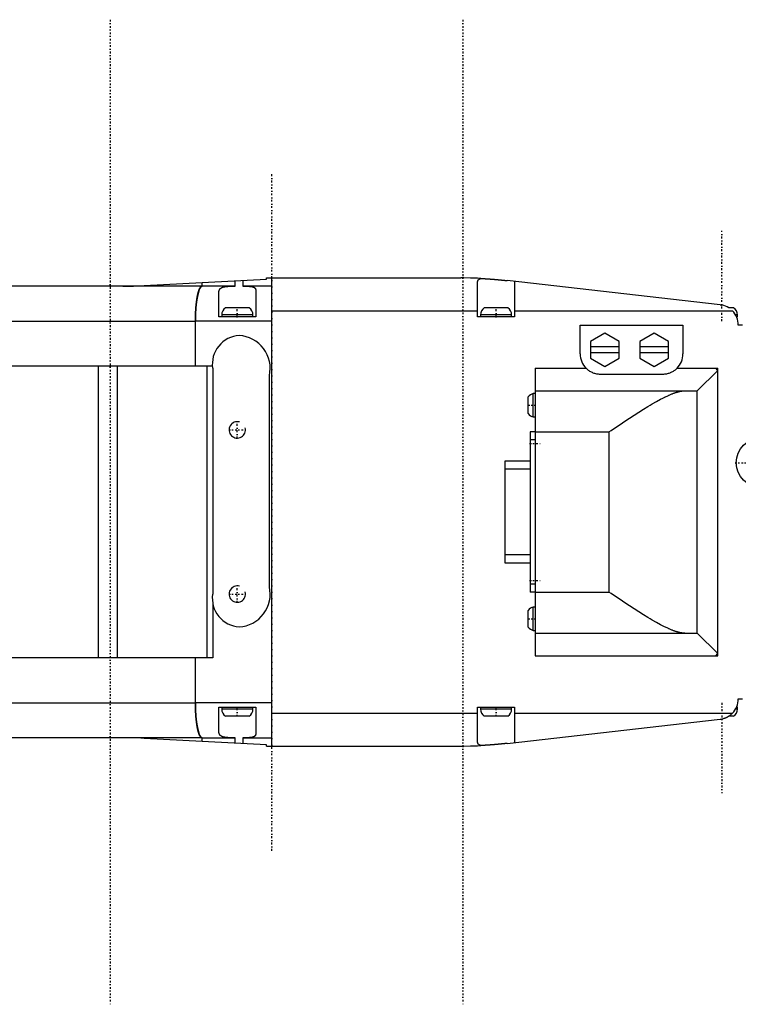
# Model space of a CAD drawing. Extents: x -526 to 218, y -128 to 128.
# Tile 2 of 9: x -351 to -176, y -120 to 120. Entities that reach past the tile are written whole.
import ezdxf

# ---------------------------------------------------------------- set-up
doc = ezdxf.new("R2010")
doc.units = 0
doc.linetypes.add('CENTER', pattern=[1.5, 0.45, -0.5, 0.05, -0.5])
for name, color, linetype in [('AM_0', 7, 'CONTINUOUS'), ('AM_10', 7, 'CONTINUOUS'), ('AM_7', 7, 'CENTER')]:
    doc.layers.add(name, color=color, linetype=linetype)

msp = doc.modelspace()

# ---------------------------------------------------------------- linework, layer by layer
at = {"layer": 'AM_0', "color": 7, "linetype": 'CONTINUOUS'}
for p, q in [((-320.67, 55.14), (-290.9, 56.7)), ((-306.59, 55), (-306.59, 55.87)), ((-306.59, 55), (-306.59, 55.87)), ((-298.54, 55), (-298.54, 56.3)), ((-296.67, 56.39), (-296.67, 55)), ((-290.9, 56.7), (-290.9, 57)), ((-290.9, 57), (-243.6, 57)), ((-289.56, -57), (-289.56, 57)), ((-239.5, 47.5), (-239.5, 55.93)), ((-180.44, 50.47), (-232.31, 56.36)), ((-230.5, 55.93), (-230.5, 47.5)), ((-306.59, 55), (-420.5, 55)), ((-298.54, 55), (-306.59, 55)), ((-302.5, 47.5), (-302.5, 53.44)), ((-289.56, 55), (-296.67, 55)), ((-293.5, 53.95), (-293.5, 47.5)), ((-301.8, 48), (-301.8, 47.5)), ((-294.2, 48), (-301.8, 48)), ((-295.15, 49.7), (-300.85, 49.7)), ((-294.2, 47.5), (-294.2, 48)), ((-289.56, 49), (-239.5, 49)), ((-238.8, 48), (-238.8, 47.5)), ((-231.2, 48), (-238.8, 48)), ((-232.15, 49.7), (-237.85, 49.7)), ((-231.2, 47.5), (-231.2, 48)), ((-230.5, 49), (-177.43, 49)), ((-177.15, 49.7), (-178.29, 49.7)), ((-176.2, 48), (-176.67, 48)), ((-176.2, 47.5), (-176.2, 48)), ((-429, 46.5), (-308.21, 46.5)), ((-308.21, 35.5), (-308.21, 46.5)), ((-308.21, 35.5), (-308.21, 46.5)), ((-289.56, 46.5), (-308.21, 46.5)), ((-293.5, 47.5), (-302.5, 47.5)), ((-230.5, 47.5), (-239.5, 47.5)), ((-176.2, 47.5), (-176.42, 47.5)), ((-214.5, 45.5), (-189.5, 45.5)), ((-214.5, 38.5), (-214.5, 45.5)), ((-208.5, 43.54), (-212, 41.52)), ((-205, 41.52), (-208.5, 43.54)), ((-196.5, 43.54), (-200, 41.52)), ((-193, 41.52), (-196.5, 43.54)), ((-189.5, 45.5), (-189.5, 38.5)), ((-175, 45.5), (-176, 45.5)), ((-212, 41.52), (-212, 37.48)), ((-205, 37.48), (-205, 41.52)), ((-200, 41.52), (-200, 37.48)), ((-193, 37.48), (-193, 41.52)), ((-212, 40.3), (-205, 40.3)), ((-205, 38.8), (-212, 38.8)), ((-200, 40.3), (-193, 40.3)), ((-193, 38.8), (-200, 38.8)), ((-212, 37.48), (-208.5, 35.46)), ((-208.5, 35.46), (-205, 37.48)), ((-200, 37.48), (-196.5, 35.46)), ((-196.5, 35.46), (-193, 37.48)), ((-304.08, 35.5), (-393.89, 35.5)), ((-331.8, -35.5), (-331.8, 35.5)), ((-327.16, -35.5), (-327.16, 35.5)), ((-305.31, -35.5), (-305.31, 35.5)), ((-304.03, 35), (-304, 35)), ((-304, 35), (-304, -20)), ((-225.5, 35), (-225.5, -35)), ((-225.5, 35), (-213.07, 35)), ((-190.93, 35), (-181, 35)), ((-185.98, 29.52), (-181, 34.5)), ((-181, 34.5), (-181.5, 35)), ((-181, -35), (-181, 35)), ((-290.2, -18.22), (-290.2, 33.22)), ((-194.5, 33.5), (-209.5, 33.5)), ((-225.5, 28.85), (-225.94, 28.85)), ((-225.94, 23.15), (-225.94, 28.85)), ((-225.5, 29.5), (-186.08, 29.5)), ((-185.98, -29.52), (-185.98, 29.52)), ((-227.15, 23.97), (-227.15, 28.03)), ((-225.94, 23.15), (-225.5, 23.15)), ((-226.7, 19.55), (-226.7, -19.55)), ((-225.5, 19.55), (-226.7, 19.55)), ((-225.5, 19.5), (-207.5, 19.5)), ((-207.5, 19.5), (-207.5, -19.5)), ((-225.5, 17.55), (-226.7, 17.55)), ((-226.7, 12.4), (-232.88, 12.4)), ((-232.88, 12.4), (-232.88, -12.4)), ((-226.7, 10.4), (-232.88, 10.4)), ((-226.7, -10.4), (-232.88, -10.4)), ((-232.88, -12.4), (-226.7, -12.4)), ((-225.5, -17.55), (-226.7, -17.55)), ((-304, -20), (-304.03, -20)), ((-225.5, -19.55), (-226.7, -19.55)), ((-225.5, -19.5), (-207.5, -19.5)), ((-304, -22.18), (-304, -35.5)), ((-227.15, -28.03), (-227.15, -23.97)), ((-225.5, -23.15), (-225.94, -23.15)), ((-225.94, -28.85), (-225.94, -23.15)), ((-225.94, -28.85), (-225.5, -28.85)), ((-225.5, -29.5), (-186.08, -29.5)), ((-181, -34.5), (-185.98, -29.52)), ((-304, -35.5), (-384.73, -35.5)), ((-308.21, -46.5), (-308.21, -35.5)), ((-308.21, -46.5), (-308.21, -35.5)), ((-225.5, -35), (-181, -35)), ((-181.5, -35), (-181, -34.5)), ((-176, -45.5), (-175, -45.5)), ((-429, -46.5), (-308.21, -46.5)), ((-289.56, -46.5), (-308.21, -46.5)), ((-302.5, -53.44), (-302.5, -47.5)), ((-302.5, -47.5), (-293.5, -47.5)), ((-301.8, -47.5), (-301.8, -48)), ((-294.2, -48), (-294.2, -47.5)), ((-293.5, -47.5), (-293.5, -53.95)), ((-239.5, -55.93), (-239.5, -47.5)), ((-239.5, -47.5), (-230.5, -47.5)), ((-238.8, -47.5), (-238.8, -48)), ((-231.2, -48), (-231.2, -47.5)), ((-230.5, -47.5), (-230.5, -55.93)), ((-176.2, -47.5), (-176.42, -47.5)), ((-176.2, -48), (-176.2, -47.5)), ((-294.2, -48), (-301.8, -48)), ((-295.15, -49.7), (-300.85, -49.7)), ((-289.56, -49), (-239.5, -49)), ((-231.2, -48), (-238.8, -48)), ((-232.15, -49.7), (-237.85, -49.7)), ((-230.5, -49), (-177.43, -49)), ((-177.15, -49.7), (-178.29, -49.7)), ((-176.2, -48), (-176.67, -48)), ((-232.31, -56.36), (-180.44, -50.47)), ((-306.59, -55), (-420.5, -55)), ((-290.9, -56.7), (-320.67, -55.14)), ((-306.59, -55), (-298.54, -55)), ((-306.59, -55.87), (-306.59, -55)), ((-306.59, -55.87), (-306.59, -55)), ((-298.54, -56.3), (-298.54, -55)), ((-296.67, -55), (-289.56, -55)), ((-296.67, -55), (-296.67, -56.39)), ((-290.9, -57), (-290.9, -56.7)), ((-290.9, -57), (-243.6, -57))]:
    msp.add_line(p, q, dxfattribs=at)
for points in [[(-306.59, 55), (-306.9, 54.84), (-307.21, 54.35), (-307.49, 53.57), (-307.73, 52.51), (-307.93, 51.22), (-308.08, 49.75), (-308.18, 48.16), (-308.21, 46.5)], [(-308.21, -46.5), (-308.18, -48.16), (-308.08, -49.75), (-307.93, -51.22), (-307.73, -52.51), (-307.49, -53.57), (-307.21, -54.35), (-306.9, -54.84), (-306.59, -55)]]:
    msp.add_lwpolyline(points, dxfattribs=at)
for points in [[(-238.67, 56.88, 0), (-239.51, 56.92, 0), (-241.19, 56.97, 0), (-242.81, 57, 0), (-243.6, 57, 0)], [(-239.5, 55.93, 0), (-239.5, 55.97, 0), (-239.49, 56.05, 0), (-239.49, 56.13, 0), (-239.48, 56.16, 0), (-239.47, 56.2, 0), (-239.45, 56.27, 0), (-239.43, 56.33, 0), (-239.4, 56.4, 0), (-239.37, 56.45, 0), (-239.33, 56.51, 0), (-239.31, 56.53, 0), (-239.28, 56.56, 0), (-239.23, 56.61, 0), (-239.18, 56.66, 0), (-239.11, 56.7, 0), (-239.04, 56.74, 0), (-238.97, 56.78, 0), (-238.93, 56.79, 0), (-238.89, 56.81, 0), (-238.8, 56.84, 0), (-238.71, 56.87, 0), (-238.67, 56.88, 0)], [(-238.67, 56.88, 0), (-238.65, 56.88, 0), (-238.61, 56.88, 0), (-238.57, 56.87, 0), (-238.55, 56.87, 0), (-238.53, 56.87, 0), (-238.49, 56.87, 0), (-238.44, 56.87, 0), (-238.4, 56.86, 0), (-238.36, 56.86, 0), (-238.31, 56.86, 0), (-238.29, 56.86, 0), (-238.27, 56.86, 0), (-238.23, 56.86, 0), (-238.18, 56.85, 0), (-238.14, 56.85, 0), (-238.09, 56.85, 0), (-238.04, 56.85, 0), (-238.02, 56.84, 0), (-237.99, 56.84, 0), (-237.95, 56.84, 0), (-237.9, 56.84, 0), (-237.87, 56.84, 0), (-237.85, 56.83, 0), (-237.79, 56.83, 0), (-237.74, 56.83, 0), (-237.72, 56.83, 0), (-237.69, 56.83, 0), (-237.64, 56.82, 0), (-237.58, 56.82, 0), (-237.53, 56.82, 0), (-237.47, 56.81, 0), (-237.41, 56.81, 0), (-237.39, 56.81, 0), (-237.36, 56.81, 0), (-237.3, 56.8, 0), (-237.24, 56.8, 0), (-237.18, 56.79, 0), (-237.12, 56.79, 0), (-237.06, 56.79, 0), (-237.03, 56.78, 0), (-237, 56.78, 0), (-236.94, 56.78, 0), (-236.88, 56.77, 0), (-236.82, 56.77, 0), (-236.76, 56.77, 0), (-236.7, 56.76, 0), (-236.67, 56.76, 0), (-236.63, 56.76, 0), (-236.57, 56.75, 0), (-236.51, 56.75, 0), (-236.44, 56.74, 0), (-236.38, 56.74, 0), (-236.31, 56.73, 0), (-236.28, 56.73, 0), (-236.25, 56.73, 0), (-236.19, 56.72, 0), (-236.12, 56.72, 0), (-236.06, 56.71, 0), (-235.99, 56.71, 0), (-235.92, 56.71, 0), (-235.89, 56.7, 0), (-235.86, 56.7, 0), (-235.79, 56.69, 0), (-235.73, 56.69, 0), (-235.7, 56.69, 0), (-235.66, 56.68, 0), (-235.6, 56.68, 0), (-235.53, 56.67, 0), (-235.5, 56.67, 0), (-235.47, 56.67, 0), (-235.4, 56.66, 0), (-235.34, 56.66, 0), (-235.27, 56.65, 0), (-235.21, 56.65, 0), (-235.14, 56.64, 0), (-235.11, 56.64, 0), (-235.08, 56.64, 0), (-235.01, 56.63, 0), (-234.95, 56.63, 0), (-234.89, 56.62, 0), (-234.82, 56.61, 0), (-234.76, 56.61, 0), (-234.73, 56.61, 0), (-234.69, 56.6, 0), (-234.63, 56.6, 0), (-234.56, 56.59, 0), (-234.5, 56.58, 0), (-234.43, 56.58, 0), (-234.37, 56.57, 0), (-234.34, 56.57, 0), (-234.3, 56.57, 0), (-234.24, 56.56, 0), (-234.17, 56.55, 0), (-234.11, 56.55, 0), (-234.04, 56.54, 0), (-233.98, 56.54, 0), (-233.94, 56.53, 0), (-233.91, 56.53, 0), (-233.85, 56.52, 0), (-233.78, 56.52, 0), (-233.72, 56.51, 0), (-233.65, 56.5, 0), (-233.59, 56.5, 0), (-233.56, 56.49, 0), (-233.52, 56.49, 0), (-233.46, 56.48, 0), (-233.4, 56.48, 0), (-233.37, 56.47, 0), (-233.33, 56.47, 0), (-233.27, 56.47, 0), (-233.21, 56.46, 0), (-233.18, 56.46, 0), (-233.15, 56.45, 0), (-233.09, 56.45, 0), (-233.03, 56.44, 0), (-232.97, 56.43, 0), (-232.91, 56.43, 0), (-232.85, 56.42, 0), (-232.82, 56.42, 0), (-232.79, 56.41, 0), (-232.73, 56.41, 0), (-232.67, 56.4, 0), (-232.62, 56.39, 0), (-232.56, 56.39, 0), (-232.5, 56.38, 0), (-232.48, 56.38, 0), (-232.45, 56.38, 0), (-232.39, 56.37, 0), (-232.34, 56.36, 0), (-232.31, 56.36, 0)], [(-230.52, 56.16, 0), (-230.51, 56.12, 0), (-230.51, 56.05, 0), (-230.5, 55.97, 0), (-230.5, 55.93, 0)], [(-325.9, 55, 0), (-325.03, 55, 0), (-323.28, 55.03, 0), (-321.54, 55.1, 0), (-320.67, 55.14, 0)], [(-308.21, 46.5, 0), (-308.21, 46.56, 0), (-308.21, 46.69, 0), (-308.21, 46.81, 0), (-308.21, 46.87, 0), (-308.21, 46.93, 0), (-308.21, 47.06, 0), (-308.21, 47.18, 0), (-308.21, 47.3, 0), (-308.21, 47.43, 0), (-308.2, 47.55, 0), (-308.2, 47.61, 0), (-308.2, 47.67, 0), (-308.2, 47.79, 0), (-308.19, 47.92, 0), (-308.19, 48.04, 0), (-308.18, 48.16, 0), (-308.18, 48.28, 0), (-308.18, 48.34, 0), (-308.17, 48.4, 0), (-308.17, 48.52, 0), (-308.16, 48.64, 0), (-308.16, 48.7, 0), (-308.16, 48.76, 0), (-308.15, 48.88, 0), (-308.14, 49, 0), (-308.14, 49.06, 0), (-308.14, 49.11, 0), (-308.13, 49.23, 0), (-308.12, 49.35, 0), (-308.11, 49.47, 0), (-308.1, 49.58, 0), (-308.1, 49.7, 0), (-308.09, 49.75, 0), (-308.09, 49.81, 0), (-308.08, 49.92, 0), (-308.07, 50.04, 0), (-308.06, 50.15, 0), (-308.05, 50.26, 0), (-308.04, 50.37, 0), (-308.03, 50.42, 0), (-308.03, 50.48, 0), (-308.01, 50.59, 0), (-308, 50.7, 0), (-307.99, 50.8, 0), (-307.98, 50.91, 0), (-307.97, 51.01, 0), (-307.96, 51.07, 0), (-307.95, 51.12, 0), (-307.94, 51.22, 0), (-307.93, 51.32, 0), (-307.91, 51.43, 0), (-307.9, 51.53, 0), (-307.89, 51.63, 0), (-307.88, 51.67, 0), (-307.87, 51.72, 0), (-307.86, 51.82, 0), (-307.84, 51.92, 0), (-307.83, 52.01, 0), (-307.81, 52.1, 0), (-307.8, 52.2, 0), (-307.79, 52.24, 0), (-307.78, 52.29, 0), (-307.76, 52.38, 0), (-307.75, 52.47, 0), (-307.74, 52.51, 0), (-307.73, 52.55, 0), (-307.71, 52.64, 0), (-307.7, 52.72, 0), (-307.69, 52.77, 0), (-307.68, 52.81, 0), (-307.66, 52.89, 0), (-307.64, 52.97, 0), (-307.63, 53.05, 0), (-307.61, 53.13, 0), (-307.59, 53.21, 0), (-307.58, 53.24, 0), (-307.57, 53.28, 0), (-307.55, 53.35, 0), (-307.53, 53.43, 0), (-307.51, 53.5, 0), (-307.49, 53.57, 0), (-307.47, 53.64, 0), (-307.46, 53.67, 0), (-307.45, 53.7, 0), (-307.43, 53.77, 0), (-307.41, 53.83, 0), (-307.39, 53.89, 0), (-307.37, 53.95, 0), (-307.35, 54.01, 0), (-307.34, 54.04, 0), (-307.33, 54.07, 0), (-307.31, 54.12, 0), (-307.29, 54.18, 0), (-307.27, 54.23, 0), (-307.25, 54.28, 0), (-307.22, 54.33, 0), (-307.21, 54.35, 0), (-307.2, 54.38, 0), (-307.18, 54.42, 0), (-307.16, 54.47, 0), (-307.14, 54.51, 0), (-307.11, 54.55, 0), (-307.09, 54.59, 0), (-307.08, 54.61, 0), (-307.07, 54.62, 0), (-307.05, 54.66, 0), (-307.02, 54.69, 0), (-307.01, 54.71, 0), (-307, 54.73, 0), (-306.98, 54.76, 0), (-306.96, 54.78, 0), (-306.94, 54.8, 0), (-306.93, 54.81, 0), (-306.91, 54.84, 0), (-306.89, 54.86, 0), (-306.86, 54.88, 0), (-306.84, 54.9, 0), (-306.82, 54.92, 0), (-306.8, 54.93, 0), (-306.79, 54.94, 0), (-306.77, 54.95, 0), (-306.75, 54.96, 0), (-306.72, 54.97, 0), (-306.7, 54.98, 0), (-306.68, 54.99, 0), (-306.66, 54.99, 0), (-306.65, 54.99, 0), (-306.63, 55, 0), (-306.6, 55, 0), (-306.59, 55, 0)], [(-302.5, 53.44, 0), (-302.5, 53.46, 0), (-302.5, 53.49, 0), (-302.5, 53.53, 0), (-302.5, 53.55, 0), (-302.5, 53.57, 0), (-302.49, 53.6, 0), (-302.49, 53.63, 0), (-302.49, 53.67, 0), (-302.48, 53.7, 0), (-302.48, 53.74, 0), (-302.47, 53.75, 0), (-302.47, 53.77, 0), (-302.47, 53.8, 0), (-302.46, 53.83, 0), (-302.45, 53.87, 0), (-302.44, 53.9, 0), (-302.43, 53.93, 0), (-302.43, 53.94, 0), (-302.42, 53.96, 0), (-302.41, 53.99, 0), (-302.4, 54.02, 0), (-302.39, 54.03, 0), (-302.39, 54.05, 0), (-302.38, 54.08, 0), (-302.36, 54.11, 0), (-302.35, 54.12, 0), (-302.35, 54.13, 0), (-302.33, 54.16, 0), (-302.32, 54.19, 0), (-302.3, 54.22, 0), (-302.28, 54.24, 0), (-302.26, 54.27, 0), (-302.25, 54.28, 0), (-302.24, 54.29, 0), (-302.23, 54.32, 0), (-302.2, 54.34, 0), (-302.18, 54.37, 0), (-302.16, 54.39, 0), (-302.14, 54.41, 0), (-302.13, 54.42, 0), (-302.11, 54.43, 0), (-302.09, 54.46, 0), (-302.06, 54.48, 0), (-302.04, 54.5, 0), (-302.01, 54.52, 0), (-301.98, 54.54, 0), (-301.97, 54.55, 0), (-301.96, 54.56, 0), (-301.93, 54.58, 0), (-301.9, 54.59, 0), (-301.87, 54.61, 0), (-301.83, 54.63, 0), (-301.8, 54.65, 0), (-301.79, 54.65, 0), (-301.77, 54.66, 0), (-301.73, 54.68, 0), (-301.7, 54.69, 0), (-301.66, 54.71, 0), (-301.63, 54.72, 0), (-301.59, 54.74, 0), (-301.57, 54.74, 0), (-301.55, 54.75, 0), (-301.52, 54.76, 0), (-301.48, 54.78, 0), (-301.46, 54.78, 0), (-301.44, 54.79, 0), (-301.4, 54.8, 0), (-301.36, 54.81, 0), (-301.34, 54.82, 0), (-301.32, 54.82, 0), (-301.27, 54.83, 0), (-301.23, 54.84, 0), (-301.19, 54.85, 0), (-301.14, 54.86, 0), (-301.1, 54.87, 0), (-301.07, 54.87, 0), (-301.05, 54.88, 0), (-301.01, 54.89, 0), (-300.96, 54.89, 0), (-300.91, 54.9, 0), (-300.86, 54.91, 0), (-300.81, 54.91, 0), (-300.79, 54.92, 0), (-300.76, 54.92, 0), (-300.71, 54.93, 0), (-300.66, 54.93, 0), (-300.61, 54.94, 0), (-300.56, 54.94, 0), (-300.51, 54.95, 0), (-300.48, 54.95, 0), (-300.46, 54.95, 0), (-300.4, 54.96, 0), (-300.35, 54.96, 0), (-300.29, 54.96, 0), (-300.24, 54.97, 0), (-300.19, 54.97, 0), (-300.16, 54.97, 0), (-300.13, 54.97, 0), (-300.07, 54.98, 0), (-300.02, 54.98, 0), (-299.96, 54.98, 0), (-299.9, 54.98, 0), (-299.85, 54.99, 0), (-299.82, 54.99, 0), (-299.79, 54.99, 0), (-299.73, 54.99, 0), (-299.67, 54.99, 0), (-299.64, 54.99, 0), (-299.61, 54.99, 0), (-299.55, 54.99, 0), (-299.49, 54.99, 0), (-299.46, 54.99, 0), (-299.43, 54.99, 0), (-299.37, 55, 0), (-299.31, 55, 0), (-299.25, 55, 0), (-299.19, 55, 0), (-299.13, 55, 0), (-299.1, 55, 0), (-299.07, 55, 0), (-299.01, 55, 0), (-298.95, 55, 0), (-298.88, 55, 0), (-298.82, 55, 0), (-298.76, 55, 0), (-298.73, 55, 0), (-298.7, 55, 0), (-298.63, 55, 0), (-298.57, 55, 0), (-298.54, 55, 0)], [(-296.67, 55, 0), (-296.64, 55, 0), (-296.59, 55, 0), (-296.54, 55, 0), (-296.51, 55, 0), (-296.49, 55, 0), (-296.43, 55, 0), (-296.38, 55, 0), (-296.33, 55, 0), (-296.28, 55, 0), (-296.23, 55, 0), (-296.21, 55, 0), (-296.18, 55, 0), (-296.13, 55, 0), (-296.08, 55, 0), (-296.03, 55, 0), (-295.98, 55, 0), (-295.94, 55, 0), (-295.91, 55, 0), (-295.89, 55, 0), (-295.84, 55, 0), (-295.79, 54.99, 0), (-295.77, 54.99, 0), (-295.74, 54.99, 0), (-295.7, 54.99, 0), (-295.65, 54.99, 0), (-295.63, 54.99, 0), (-295.6, 54.99, 0), (-295.56, 54.99, 0), (-295.51, 54.99, 0), (-295.47, 54.99, 0), (-295.42, 54.98, 0), (-295.38, 54.98, 0), (-295.36, 54.98, 0), (-295.33, 54.98, 0), (-295.29, 54.98, 0), (-295.25, 54.98, 0), (-295.21, 54.97, 0), (-295.16, 54.97, 0), (-295.12, 54.97, 0), (-295.1, 54.97, 0), (-295.08, 54.97, 0), (-295.04, 54.96, 0), (-295, 54.96, 0), (-294.96, 54.96, 0), (-294.92, 54.95, 0), (-294.88, 54.95, 0), (-294.86, 54.95, 0), (-294.84, 54.94, 0), (-294.8, 54.94, 0), (-294.76, 54.94, 0), (-294.72, 54.93, 0), (-294.69, 54.93, 0), (-294.65, 54.92, 0), (-294.63, 54.92, 0), (-294.62, 54.92, 0), (-294.58, 54.91, 0), (-294.55, 54.9, 0), (-294.51, 54.9, 0), (-294.48, 54.89, 0), (-294.44, 54.89, 0), (-294.43, 54.88, 0), (-294.41, 54.88, 0), (-294.38, 54.87, 0), (-294.35, 54.86, 0), (-294.33, 54.86, 0), (-294.32, 54.86, 0), (-294.29, 54.85, 0), (-294.26, 54.84, 0), (-294.24, 54.84, 0), (-294.23, 54.83, 0), (-294.2, 54.82, 0), (-294.17, 54.81, 0), (-294.14, 54.8, 0), (-294.11, 54.79, 0), (-294.09, 54.78, 0), (-294.07, 54.78, 0), (-294.06, 54.77, 0), (-294.04, 54.76, 0), (-294.01, 54.75, 0), (-293.99, 54.74, 0), (-293.96, 54.73, 0), (-293.94, 54.72, 0), (-293.93, 54.71, 0), (-293.92, 54.7, 0), (-293.9, 54.69, 0), (-293.87, 54.68, 0), (-293.85, 54.66, 0), (-293.83, 54.65, 0), (-293.81, 54.64, 0), (-293.8, 54.63, 0), (-293.79, 54.62, 0), (-293.78, 54.61, 0), (-293.76, 54.59, 0), (-293.74, 54.57, 0), (-293.72, 54.56, 0), (-293.71, 54.54, 0), (-293.7, 54.53, 0), (-293.69, 54.52, 0), (-293.68, 54.51, 0), (-293.66, 54.49, 0), (-293.65, 54.47, 0), (-293.64, 54.45, 0), (-293.63, 54.44, 0), (-293.62, 54.43, 0), (-293.61, 54.42, 0), (-293.6, 54.4, 0), (-293.59, 54.38, 0), (-293.59, 54.37, 0), (-293.58, 54.36, 0), (-293.57, 54.34, 0), (-293.56, 54.32, 0), (-293.56, 54.3, 0), (-293.56, 54.29, 0), (-293.55, 54.27, 0), (-293.54, 54.25, 0), (-293.54, 54.23, 0), (-293.53, 54.21, 0), (-293.52, 54.18, 0), (-293.52, 54.17, 0), (-293.52, 54.16, 0), (-293.51, 54.14, 0), (-293.51, 54.11, 0), (-293.51, 54.09, 0), (-293.51, 54.06, 0), (-293.5, 54.04, 0), (-293.5, 54.02, 0), (-293.5, 54.01, 0), (-293.5, 53.99, 0), (-293.5, 53.96, 0), (-293.5, 53.95, 0)], [(-180.44, 50.47, 0), (-180.36, 50.46, 0), (-180.22, 50.44, 0), (-180.07, 50.41, 0), (-180, 50.4, 0)], [(-209.5, 33.5, 0), (-209.61, 33.5, 0), (-209.82, 33.51, 0), (-210.04, 33.53, 0), (-210.15, 33.54, 0), (-210.26, 33.56, 0), (-210.48, 33.6, 0), (-210.69, 33.64, 0), (-210.91, 33.7, 0), (-211.12, 33.77, 0), (-211.33, 33.85, 0), (-211.44, 33.89, 0), (-211.54, 33.94, 0), (-211.75, 34.03, 0), (-211.94, 34.14, 0), (-212.14, 34.25, 0), (-212.32, 34.37, 0), (-212.5, 34.5, 0), (-212.59, 34.57, 0), (-212.67, 34.64, 0), (-212.84, 34.78, 0), (-213, 34.92, 0), (-213.07, 35, 0)], [(-190.93, 35, 0), (-191, 34.92, 0), (-191.16, 34.78, 0), (-191.33, 34.64, 0), (-191.41, 34.57, 0), (-191.5, 34.5, 0), (-191.68, 34.37, 0), (-191.87, 34.25, 0), (-192.06, 34.14, 0), (-192.26, 34.03, 0), (-192.46, 33.94, 0), (-192.56, 33.89, 0), (-192.67, 33.85, 0), (-192.88, 33.77, 0), (-193.09, 33.7, 0), (-193.31, 33.64, 0), (-193.52, 33.6, 0), (-193.74, 33.56, 0), (-193.85, 33.54, 0), (-193.96, 33.53, 0), (-194.18, 33.51, 0), (-194.39, 33.5, 0), (-194.5, 33.5, 0)], [(-207.5, 19.5, 0), (-206.96, 19.86, 0), (-205.87, 20.6, 0), (-204.75, 21.35, 0), (-204.18, 21.73, 0), (-203.61, 22.11, 0), (-202.47, 22.86, 0), (-201.33, 23.61, 0), (-200.21, 24.33, 0), (-199.1, 25.03, 0), (-198.01, 25.7, 0), (-197.48, 26.02, 0), (-196.96, 26.33, 0), (-195.94, 26.91, 0), (-194.95, 27.45, 0), (-194.36, 27.75, 0), (-194.2, 27.84, 0), (-194.03, 27.92, 0), (-193.95, 27.96, 0), (-193.86, 28, 0), (-193.7, 28.08, 0), (-193.53, 28.16, 0), (-193.36, 28.24, 0), (-193.2, 28.32, 0), (-193.03, 28.39, 0), (-192.95, 28.43, 0), (-192.87, 28.47, 0), (-192.71, 28.54, 0), (-192.54, 28.61, 0), (-192.38, 28.67, 0), (-192.22, 28.74, 0), (-192.06, 28.8, 0), (-191.99, 28.83, 0), (-191.91, 28.86, 0), (-191.75, 28.92, 0), (-191.6, 28.97, 0), (-191.52, 29, 0), (-191.44, 29.03, 0), (-191.29, 29.08, 0), (-191.14, 29.13, 0), (-191.07, 29.15, 0), (-190.99, 29.17, 0), (-190.84, 29.21, 0), (-190.7, 29.25, 0), (-190.56, 29.29, 0), (-190.41, 29.33, 0), (-190.28, 29.36, 0), (-190.21, 29.37, 0), (-190.14, 29.39, 0), (-190, 29.41, 0), (-189.87, 29.43, 0), (-189.74, 29.45, 0), (-189.61, 29.47, 0), (-189.48, 29.48, 0), (-189.42, 29.49, 0), (-189.36, 29.49, 0), (-189.24, 29.5, 0), (-189.12, 29.5, 0), (-189.06, 29.5, 0)], [(-186.08, 29.5, 0), (-186.06, 29.5, 0), (-186.03, 29.5, 0), (-186, 29.51, 0), (-185.98, 29.52, 0)], [(-189.06, -29.5, 0), (-189.12, -29.5, 0), (-189.24, -29.5, 0), (-189.36, -29.49, 0), (-189.42, -29.49, 0), (-189.48, -29.48, 0), (-189.61, -29.47, 0), (-189.74, -29.45, 0), (-189.87, -29.43, 0), (-190, -29.41, 0), (-190.14, -29.39, 0), (-190.21, -29.37, 0), (-190.28, -29.36, 0), (-190.41, -29.33, 0), (-190.56, -29.29, 0), (-190.7, -29.25, 0), (-190.84, -29.21, 0), (-190.99, -29.17, 0), (-191.07, -29.15, 0), (-191.14, -29.13, 0), (-191.29, -29.08, 0), (-191.44, -29.03, 0), (-191.52, -29, 0), (-191.6, -28.97, 0), (-191.75, -28.92, 0), (-191.91, -28.86, 0), (-191.99, -28.83, 0), (-192.06, -28.8, 0), (-192.22, -28.74, 0), (-192.38, -28.67, 0), (-192.54, -28.61, 0), (-192.71, -28.54, 0), (-192.87, -28.47, 0), (-192.95, -28.43, 0), (-193.03, -28.39, 0), (-193.2, -28.32, 0), (-193.36, -28.24, 0), (-193.95, -27.96, 0), (-194.95, -27.45, 0), (-195.94, -26.91, 0), (-196.96, -26.33, 0), (-197.48, -26.02, 0), (-198.01, -25.7, 0), (-199.1, -25.03, 0), (-200.21, -24.33, 0), (-201.33, -23.61, 0), (-202.47, -22.86, 0), (-203.61, -22.11, 0), (-204.18, -21.73, 0), (-204.75, -21.35, 0), (-205.87, -20.6, 0), (-206.96, -19.86, 0), (-207.5, -19.5, 0)], [(-185.98, -29.52, 0), (-186, -29.51, 0), (-186.03, -29.5, 0), (-186.06, -29.5, 0), (-186.08, -29.5, 0)], [(-306.59, -55, 0), (-306.6, -55, 0), (-306.63, -55, 0), (-306.65, -54.99, 0), (-306.66, -54.99, 0), (-306.68, -54.99, 0), (-306.7, -54.98, 0), (-306.72, -54.97, 0), (-306.75, -54.96, 0), (-306.77, -54.95, 0), (-306.79, -54.94, 0), (-306.8, -54.93, 0), (-306.82, -54.92, 0), (-306.84, -54.9, 0), (-306.86, -54.88, 0), (-306.89, -54.86, 0), (-306.91, -54.84, 0), (-306.93, -54.81, 0), (-306.94, -54.8, 0), (-306.96, -54.78, 0), (-306.98, -54.76, 0), (-307, -54.73, 0), (-307.01, -54.71, 0), (-307.02, -54.69, 0), (-307.05, -54.66, 0), (-307.07, -54.62, 0), (-307.08, -54.61, 0), (-307.09, -54.59, 0), (-307.11, -54.55, 0), (-307.14, -54.51, 0), (-307.16, -54.47, 0), (-307.18, -54.42, 0), (-307.2, -54.38, 0), (-307.21, -54.35, 0), (-307.22, -54.33, 0), (-307.25, -54.28, 0), (-307.27, -54.23, 0), (-307.29, -54.18, 0), (-307.31, -54.12, 0), (-307.33, -54.07, 0), (-307.34, -54.04, 0), (-307.35, -54.01, 0), (-307.37, -53.95, 0), (-307.39, -53.89, 0), (-307.41, -53.83, 0), (-307.43, -53.77, 0), (-307.45, -53.7, 0), (-307.46, -53.67, 0), (-307.47, -53.64, 0), (-307.49, -53.57, 0), (-307.51, -53.5, 0), (-307.53, -53.43, 0), (-307.55, -53.35, 0), (-307.57, -53.28, 0), (-307.58, -53.24, 0), (-307.59, -53.21, 0), (-307.61, -53.13, 0), (-307.63, -53.05, 0), (-307.64, -52.97, 0), (-307.66, -52.89, 0), (-307.68, -52.81, 0), (-307.69, -52.77, 0), (-307.7, -52.72, 0), (-307.71, -52.64, 0), (-307.73, -52.55, 0), (-307.74, -52.51, 0), (-307.75, -52.47, 0), (-307.76, -52.38, 0), (-307.78, -52.29, 0), (-307.79, -52.24, 0), (-307.8, -52.2, 0), (-307.81, -52.1, 0), (-307.83, -52.01, 0), (-307.84, -51.92, 0), (-307.86, -51.82, 0), (-307.87, -51.72, 0), (-307.88, -51.67, 0), (-307.89, -51.63, 0), (-307.9, -51.53, 0), (-307.91, -51.43, 0), (-307.93, -51.32, 0), (-307.94, -51.22, 0), (-307.95, -51.12, 0), (-307.96, -51.07, 0), (-307.97, -51.01, 0), (-307.98, -50.91, 0), (-307.99, -50.8, 0), (-308, -50.7, 0), (-308.01, -50.59, 0), (-308.03, -50.48, 0), (-308.03, -50.42, 0), (-308.04, -50.37, 0), (-308.05, -50.26, 0), (-308.06, -50.15, 0), (-308.07, -50.04, 0), (-308.08, -49.92, 0), (-308.09, -49.81, 0), (-308.09, -49.75, 0), (-308.1, -49.7, 0), (-308.1, -49.58, 0), (-308.11, -49.47, 0), (-308.12, -49.35, 0), (-308.13, -49.23, 0), (-308.14, -49.11, 0), (-308.14, -49.06, 0), (-308.14, -49, 0), (-308.15, -48.88, 0), (-308.16, -48.76, 0), (-308.16, -48.7, 0), (-308.16, -48.64, 0), (-308.17, -48.52, 0), (-308.17, -48.4, 0), (-308.18, -48.34, 0), (-308.18, -48.28, 0), (-308.18, -48.16, 0), (-308.19, -48.04, 0), (-308.19, -47.92, 0), (-308.2, -47.79, 0), (-308.2, -47.67, 0), (-308.2, -47.61, 0), (-308.2, -47.55, 0), (-308.21, -47.43, 0), (-308.21, -47.3, 0), (-308.21, -47.18, 0), (-308.21, -47.06, 0), (-308.21, -46.93, 0), (-308.21, -46.87, 0), (-308.21, -46.81, 0), (-308.21, -46.69, 0), (-308.21, -46.56, 0), (-308.21, -46.5, 0)], [(-180.44, -50.47, 0), (-180.34, -50.46, 0), (-180.15, -50.43, 0), (-179.97, -50.39, 0), (-179.87, -50.37, 0), (-179.78, -50.35, 0), (-179.59, -50.3, 0), (-179.41, -50.24, 0), (-179.23, -50.17, 0), (-179.05, -50.1, 0), (-178.87, -50.02, 0), (-178.78, -49.98, 0), (-178.7, -49.94, 0), (-178.53, -49.85, 0), (-178.37, -49.75, 0), (-178.21, -49.65, 0), (-178.06, -49.54, 0), (-177.91, -49.43, 0), (-177.84, -49.37, 0), (-177.77, -49.32, 0), (-177.63, -49.19, 0), (-177.5, -49.07, 0), (-177.43, -49, 0)], [(-320.67, -55.14, 0), (-321.54, -55.1, 0), (-323.28, -55.03, 0), (-325.03, -55, 0), (-325.9, -55, 0)], [(-298.54, -55, 0), (-298.57, -55, 0), (-298.63, -55, 0), (-298.7, -55, 0), (-298.73, -55, 0), (-298.76, -55, 0), (-298.82, -55, 0), (-298.88, -55, 0), (-298.95, -55, 0), (-299.01, -55, 0), (-299.07, -55, 0), (-299.1, -55, 0), (-299.13, -55, 0), (-299.19, -55, 0), (-299.25, -55, 0), (-299.31, -55, 0), (-299.37, -55, 0), (-299.43, -54.99, 0), (-299.46, -54.99, 0), (-299.49, -54.99, 0), (-299.55, -54.99, 0), (-299.61, -54.99, 0), (-299.64, -54.99, 0), (-299.67, -54.99, 0), (-299.73, -54.99, 0), (-299.79, -54.99, 0), (-299.82, -54.99, 0), (-299.85, -54.99, 0), (-299.9, -54.98, 0), (-299.96, -54.98, 0), (-300.02, -54.98, 0), (-300.07, -54.98, 0), (-300.13, -54.97, 0), (-300.16, -54.97, 0), (-300.19, -54.97, 0), (-300.24, -54.97, 0), (-300.3, -54.96, 0), (-300.35, -54.96, 0), (-300.4, -54.96, 0), (-300.46, -54.95, 0), (-300.48, -54.95, 0), (-300.51, -54.95, 0), (-300.56, -54.94, 0), (-300.61, -54.94, 0), (-300.66, -54.93, 0), (-300.72, -54.93, 0), (-300.76, -54.92, 0), (-300.79, -54.92, 0), (-300.81, -54.91, 0), (-300.86, -54.91, 0), (-300.91, -54.9, 0), (-300.96, -54.89, 0), (-301.01, -54.89, 0), (-301.05, -54.88, 0), (-301.07, -54.87, 0), (-301.1, -54.87, 0), (-301.14, -54.86, 0), (-301.19, -54.85, 0), (-301.23, -54.84, 0), (-301.27, -54.83, 0), (-301.32, -54.82, 0), (-301.34, -54.82, 0), (-301.36, -54.81, 0), (-301.4, -54.8, 0), (-301.44, -54.79, 0), (-301.46, -54.78, 0), (-301.48, -54.78, 0), (-301.52, -54.76, 0), (-301.55, -54.75, 0), (-301.57, -54.74, 0), (-301.59, -54.74, 0), (-301.63, -54.72, 0), (-301.67, -54.71, 0), (-301.7, -54.69, 0), (-301.74, -54.68, 0), (-301.77, -54.66, 0), (-301.79, -54.65, 0), (-301.8, -54.65, 0), (-301.84, -54.63, 0), (-301.87, -54.61, 0), (-301.9, -54.59, 0), (-301.93, -54.58, 0), (-301.96, -54.56, 0), (-301.97, -54.55, 0), (-301.98, -54.54, 0), (-302.01, -54.52, 0), (-302.04, -54.5, 0), (-302.07, -54.48, 0), (-302.09, -54.46, 0), (-302.11, -54.43, 0), (-302.13, -54.42, 0), (-302.14, -54.41, 0), (-302.16, -54.39, 0), (-302.18, -54.37, 0), (-302.2, -54.34, 0), (-302.23, -54.32, 0), (-302.25, -54.29, 0), (-302.25, -54.28, 0), (-302.26, -54.27, 0), (-302.28, -54.24, 0), (-302.3, -54.22, 0), (-302.32, -54.19, 0), (-302.33, -54.16, 0), (-302.35, -54.13, 0), (-302.35, -54.12, 0), (-302.36, -54.11, 0), (-302.38, -54.08, 0), (-302.39, -54.05, 0), (-302.39, -54.03, 0), (-302.4, -54.02, 0), (-302.41, -53.99, 0), (-302.42, -53.96, 0), (-302.43, -53.94, 0), (-302.43, -53.93, 0), (-302.44, -53.9, 0), (-302.45, -53.87, 0), (-302.46, -53.83, 0), (-302.47, -53.8, 0), (-302.47, -53.77, 0), (-302.47, -53.75, 0), (-302.48, -53.74, 0), (-302.48, -53.7, 0), (-302.49, -53.67, 0), (-302.49, -53.64, 0), (-302.49, -53.6, 0), (-302.5, -53.57, 0), (-302.5, -53.55, 0), (-302.5, -53.53, 0), (-302.5, -53.49, 0), (-302.5, -53.46, 0), (-302.5, -53.44, 0)], [(-293.5, -53.95, 0), (-293.5, -53.96, 0), (-293.5, -53.99, 0), (-293.5, -54.01, 0), (-293.5, -54.02, 0), (-293.5, -54.04, 0), (-293.51, -54.06, 0), (-293.51, -54.09, 0), (-293.51, -54.11, 0), (-293.51, -54.14, 0), (-293.52, -54.16, 0), (-293.52, -54.17, 0), (-293.52, -54.18, 0), (-293.53, -54.21, 0), (-293.54, -54.23, 0), (-293.54, -54.25, 0), (-293.55, -54.27, 0), (-293.56, -54.29, 0), (-293.56, -54.3, 0), (-293.56, -54.32, 0), (-293.57, -54.34, 0), (-293.58, -54.36, 0), (-293.59, -54.37, 0), (-293.59, -54.38, 0), (-293.6, -54.4, 0), (-293.61, -54.42, 0), (-293.62, -54.43, 0), (-293.63, -54.44, 0), (-293.64, -54.45, 0), (-293.65, -54.47, 0), (-293.66, -54.49, 0), (-293.68, -54.51, 0), (-293.69, -54.53, 0), (-293.7, -54.53, 0), (-293.71, -54.54, 0), (-293.73, -54.56, 0), (-293.74, -54.57, 0), (-293.76, -54.59, 0), (-293.78, -54.61, 0), (-293.8, -54.62, 0), (-293.8, -54.63, 0), (-293.81, -54.64, 0), (-293.83, -54.65, 0), (-293.85, -54.66, 0), (-293.87, -54.68, 0), (-293.9, -54.69, 0), (-293.92, -54.7, 0), (-293.93, -54.71, 0), (-293.94, -54.72, 0), (-293.96, -54.73, 0), (-293.99, -54.74, 0), (-294.01, -54.75, 0), (-294.04, -54.76, 0), (-294.06, -54.77, 0), (-294.07, -54.78, 0), (-294.09, -54.78, 0), (-294.11, -54.79, 0), (-294.14, -54.8, 0), (-294.17, -54.81, 0), (-294.2, -54.82, 0), (-294.23, -54.83, 0), (-294.24, -54.84, 0), (-294.26, -54.84, 0), (-294.29, -54.85, 0), (-294.32, -54.86, 0), (-294.33, -54.86, 0), (-294.35, -54.86, 0), (-294.38, -54.87, 0), (-294.41, -54.88, 0), (-294.43, -54.88, 0), (-294.44, -54.89, 0), (-294.48, -54.89, 0), (-294.51, -54.9, 0), (-294.55, -54.9, 0), (-294.58, -54.91, 0), (-294.62, -54.92, 0), (-294.63, -54.92, 0), (-294.65, -54.92, 0), (-294.69, -54.93, 0), (-294.73, -54.93, 0), (-294.76, -54.94, 0), (-294.8, -54.94, 0), (-294.84, -54.94, 0), (-294.86, -54.95, 0), (-294.88, -54.95, 0), (-294.92, -54.95, 0), (-294.96, -54.96, 0), (-295, -54.96, 0), (-295.04, -54.96, 0), (-295.08, -54.97, 0), (-295.1, -54.97, 0), (-295.12, -54.97, 0), (-295.16, -54.97, 0), (-295.21, -54.97, 0), (-295.25, -54.98, 0), (-295.29, -54.98, 0), (-295.33, -54.98, 0), (-295.36, -54.98, 0), (-295.38, -54.98, 0), (-295.42, -54.98, 0), (-295.47, -54.99, 0), (-295.51, -54.99, 0), (-295.56, -54.99, 0), (-295.6, -54.99, 0), (-295.63, -54.99, 0), (-295.65, -54.99, 0), (-295.7, -54.99, 0), (-295.74, -54.99, 0), (-295.77, -54.99, 0), (-295.79, -54.99, 0), (-295.84, -55, 0), (-295.89, -55, 0), (-295.91, -55, 0), (-295.94, -55, 0), (-295.99, -55, 0), (-296.03, -55, 0), (-296.08, -55, 0), (-296.13, -55, 0), (-296.18, -55, 0), (-296.21, -55, 0), (-296.23, -55, 0), (-296.28, -55, 0), (-296.33, -55, 0), (-296.38, -55, 0), (-296.44, -55, 0), (-296.49, -55, 0), (-296.51, -55, 0), (-296.54, -55, 0), (-296.59, -55, 0), (-296.64, -55, 0), (-296.67, -55, 0)], [(-243.6, -57, 0), (-242.81, -57, 0), (-241.19, -56.97, 0), (-239.51, -56.92, 0), (-238.67, -56.88, 0)], [(-238.67, -56.88, 0), (-238.71, -56.87, 0), (-238.8, -56.84, 0), (-238.89, -56.81, 0), (-238.93, -56.79, 0), (-238.97, -56.78, 0), (-239.04, -56.74, 0), (-239.11, -56.7, 0), (-239.18, -56.66, 0), (-239.23, -56.61, 0), (-239.28, -56.56, 0), (-239.31, -56.53, 0), (-239.33, -56.51, 0), (-239.37, -56.45, 0), (-239.4, -56.4, 0), (-239.43, -56.33, 0), (-239.45, -56.27, 0), (-239.47, -56.2, 0), (-239.48, -56.16, 0), (-239.49, -56.13, 0), (-239.49, -56.05, 0), (-239.5, -55.97, 0), (-239.5, -55.93, 0)], [(-232.31, -56.36, 0), (-232.34, -56.36, 0), (-232.39, -56.37, 0), (-232.45, -56.38, 0), (-232.48, -56.38, 0), (-232.5, -56.38, 0), (-232.56, -56.39, 0), (-232.62, -56.39, 0), (-232.67, -56.4, 0), (-232.73, -56.41, 0), (-232.79, -56.41, 0), (-232.82, -56.42, 0), (-232.85, -56.42, 0), (-232.91, -56.43, 0), (-232.97, -56.43, 0), (-233.03, -56.44, 0), (-233.09, -56.45, 0), (-233.15, -56.45, 0), (-233.18, -56.46, 0), (-233.21, -56.46, 0), (-233.27, -56.47, 0), (-233.33, -56.47, 0), (-233.37, -56.47, 0), (-233.4, -56.48, 0), (-233.46, -56.48, 0), (-233.52, -56.49, 0), (-233.56, -56.49, 0), (-233.59, -56.5, 0), (-233.65, -56.5, 0), (-233.72, -56.51, 0), (-233.78, -56.52, 0), (-233.85, -56.52, 0), (-233.91, -56.53, 0), (-233.94, -56.53, 0), (-233.98, -56.54, 0), (-234.04, -56.54, 0), (-234.11, -56.55, 0), (-234.17, -56.55, 0), (-234.24, -56.56, 0), (-234.3, -56.57, 0), (-234.34, -56.57, 0), (-234.37, -56.57, 0), (-234.43, -56.58, 0), (-234.5, -56.58, 0), (-234.56, -56.59, 0), (-234.63, -56.6, 0), (-234.69, -56.6, 0), (-234.73, -56.61, 0), (-234.76, -56.61, 0), (-234.82, -56.61, 0), (-234.89, -56.62, 0), (-234.95, -56.63, 0), (-235.01, -56.63, 0), (-235.08, -56.64, 0), (-235.11, -56.64, 0), (-235.14, -56.64, 0), (-235.21, -56.65, 0), (-235.27, -56.65, 0), (-235.34, -56.66, 0), (-235.4, -56.66, 0), (-235.47, -56.67, 0), (-235.5, -56.67, 0), (-235.53, -56.67, 0), (-235.6, -56.68, 0), (-235.66, -56.68, 0), (-235.7, -56.69, 0), (-235.73, -56.69, 0), (-235.79, -56.69, 0), (-235.86, -56.7, 0), (-235.89, -56.7, 0), (-235.92, -56.71, 0), (-235.99, -56.71, 0), (-236.06, -56.71, 0), (-236.12, -56.72, 0), (-236.19, -56.72, 0), (-236.25, -56.73, 0), (-236.28, -56.73, 0), (-236.31, -56.73, 0), (-236.38, -56.74, 0), (-236.44, -56.74, 0), (-236.51, -56.75, 0), (-236.57, -56.75, 0), (-236.63, -56.76, 0), (-236.67, -56.76, 0), (-236.7, -56.76, 0), (-236.76, -56.77, 0), (-236.82, -56.77, 0), (-236.88, -56.77, 0), (-236.94, -56.78, 0), (-237, -56.78, 0), (-237.03, -56.78, 0), (-237.06, -56.79, 0), (-237.12, -56.79, 0), (-237.18, -56.79, 0), (-237.24, -56.8, 0), (-237.3, -56.8, 0), (-237.36, -56.81, 0), (-237.39, -56.81, 0), (-237.41, -56.81, 0), (-237.47, -56.81, 0), (-237.53, -56.82, 0), (-237.58, -56.82, 0), (-237.64, -56.82, 0), (-237.69, -56.83, 0), (-237.72, -56.83, 0), (-237.74, -56.83, 0), (-237.79, -56.83, 0), (-237.85, -56.83, 0), (-237.87, -56.84, 0), (-237.9, -56.84, 0), (-237.95, -56.84, 0), (-237.99, -56.84, 0), (-238.02, -56.84, 0), (-238.04, -56.85, 0), (-238.09, -56.85, 0), (-238.14, -56.85, 0), (-238.18, -56.85, 0), (-238.23, -56.86, 0), (-238.27, -56.86, 0), (-238.29, -56.86, 0), (-238.31, -56.86, 0), (-238.36, -56.86, 0), (-238.4, -56.86, 0), (-238.44, -56.87, 0), (-238.49, -56.87, 0), (-238.53, -56.87, 0), (-238.55, -56.87, 0), (-238.57, -56.87, 0), (-238.61, -56.88, 0), (-238.65, -56.88, 0), (-238.67, -56.88, 0)], [(-230.5, -55.93, 0), (-230.5, -55.97, 0), (-230.51, -56.05, 0), (-230.51, -56.12, 0), (-230.52, -56.16, 0)]]:
    msp.add_polyline3d(points, dxfattribs=at)
msp.add_circle((-170.5, 12), 6, dxfattribs=at)
for centre, radius, start, end in [((-181, 45.5), 5, 57.1401, 78.463), ((-299.8, 48), 2, 121.7883, 180), ((-296.2, 48), 2, 0, 58.2117), ((-236.8, 48), 2, 121.7883, 180), ((-233.2, 48), 2, 0, 58.2117), ((-181, 45.5), 5, 0, 44.427), ((-178.2, 48), 2, 0, 58.2117), ((-297.1, 36), 7, 93.5626, 188.2132), ((-298, 35), 8, 347.1614, 86.6676), ((-209.5, 38.5), 5, 180, 224.427), ((-194.5, 38.5), 5, 315.573, 0), ((-225.5, 26.9), 2, 102.8386, 145.5885), ((-225.5, 25.1), 2, 214.4115, 257.1614), ((-298, -20), 8, 273.3324, 12.8386), ((-297.1, -21), 7, 171.7868, 266.4374), ((-225.5, -25.1), 2, 102.8386, 145.5885), ((-225.5, -26.9), 2, 214.4115, 257.1614), ((-181, -45.5), 5, 315.573, 0), ((-299.8, -48), 2, 180, 238.2117), ((-296.2, -48), 2, 301.7883, 0), ((-236.8, -48), 2, 180, 238.2117), ((-233.2, -48), 2, 301.7883, 0), ((-181, -45.5), 5, 276.4806, 302.8599), ((-178.2, -48), 2, 301.7883, 0)]:
    msp.add_arc(centre, radius, start, end, dxfattribs=at)
at = {"layer": 'AM_10', "color": 7, "linetype": 'CONTINUOUS'}
for centre in [(-298, 20), (-298, -20)]:
    msp.add_arc(centre, 2, 75, 15, dxfattribs=at)
at = {"layer": 'AM_7', "color": 4, "linetype": 'CENTER'}
for p, q in [((-329, 119.9), (-329, -119.9)), ((-243.08, 119.9), (-243.08, -119.9)), ((-289.56, -82.5), (-289.56, 82.5)), ((-180, 46.5), (-180, 68.5)), ((-298, 47.39), (-298, 49.81)), ((-235, 47.39), (-235, 49.81)), ((-227.23, 26), (-225.42, 26)), ((-298, 17.9), (-298, 22.1)), ((-300.1, 20), (-295.9, 20)), ((-226.82, 16.7), (-224.18, 16.7)), ((-176.8, 12), (-164.2, 12)), ((-226.82, -16.7), (-224.18, -16.7)), ((-298, -22.1), (-298, -17.9)), ((-300.1, -20), (-295.9, -20)), ((-227.23, -26), (-225.42, -26)), ((-298, -49.81), (-298, -47.39)), ((-235, -49.81), (-235, -47.39)), ((-180, -46.5), (-180, -68.5))]:
    msp.add_line(p, q, dxfattribs=at)

doc.saveas('drawing.dxf')
